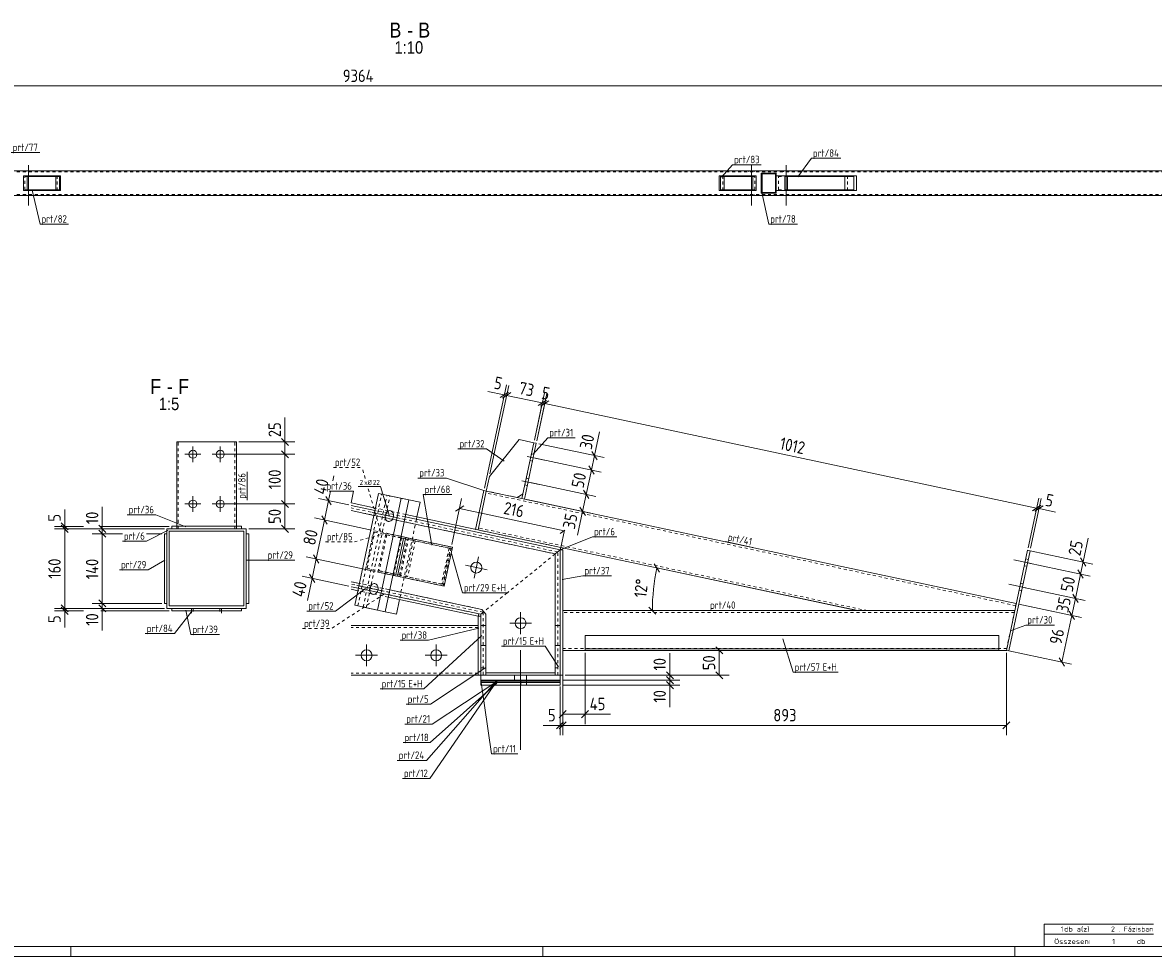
# Model space of a CAD drawing. Header units: millimetres. Extents: x 1 to 1188, y 1 to 840.
# Tile 3 of 7: x 409 to 864, y 1 to 377. Entities that reach past the tile are written whole.
import ezdxf

# ---------------------------------------------------------------- set-up
doc = ezdxf.new("R2010")
doc.units = ezdxf.units.MM
doc.header["$LTSCALE"] = 0.6
doc.linetypes.add('XKITLINE00', pattern=[0])
doc.linetypes.add('XKITLINE02', pattern=[4, 2, -2])
for name, color, linetype, lineweight in [('Bolt', 7, 'Continuous', 0), ('BoltMark', 3, 'Continuous', 0), ('DrawingSheet', 5, 'Continuous', 0), ('OtherObjectType', 1, 'Continuous', 0), ('Part', 2, 'Continuous', 0), ('PartMark', 3, 'Continuous', 0), ('Z-DIMENSIONS', 1, 'Continuous', 0)]:
    doc.layers.add(name, color=color, linetype=linetype, lineweight=lineweight)
doc.styles.add('ARIAL', font='ARIAL.TTF')
doc.styles.add('ISOCPEUR', font='ISOCPEUR.TTF')

msp = doc.modelspace()

# ---------------------------------------------------------------- linework, layer by layer
at = {"layer": 'Bolt', "color": 4, "linetype": 'XKITLINE00', "lineweight": 0}
for p, q in [((411, 319.44), (411, 303.19)), ((702, 319.44), (702, 303.19)), ((716, 319.44), (716, 303.19)), ((409.9, 317.19), (409.9, 316.79)), ((412.1, 317.19), (412.1, 316.79)), ((700.9, 317.19), (700.9, 316.79)), ((703.1, 317.19), (703.1, 316.79)), ((714.9, 317.19), (714.9, 316.79)), ((717.1, 317.19), (717.1, 316.79)), ((409.9, 307.59), (409.9, 307.19)), ((412.1, 307.59), (412.1, 307.19)), ((700.9, 307.59), (700.9, 307.19)), ((703.1, 307.59), (703.1, 307.19)), ((714.9, 307.59), (714.9, 307.19)), ((717.1, 307.59), (717.1, 307.19)), ((477.15, 199.86), (477.15, 206.26)), ((488.15, 199.86), (488.15, 206.26)), ((473.95, 203.06), (480.35, 203.06)), ((484.95, 203.06), (491.35, 203.06)), ((611.69, 202.18), (618.64, 200.71)), ((611.69, 202.18), (618.64, 200.71)), ((612.87, 200.5), (613.85, 200.29)), ((612.87, 200.5), (613.85, 200.29)), ((613.45, 203.24), (614.43, 203.03)), ((613.45, 203.24), (614.43, 203.03)), ((609.61, 192.4), (616.56, 190.93)), ((609.61, 192.4), (616.56, 190.93)), ((611.37, 193.46), (612.35, 193.25)), ((611.37, 193.46), (612.35, 193.25)), ((610.79, 190.72), (611.77, 190.51)), ((610.79, 190.72), (611.77, 190.51)), ((473.95, 183.06), (480.35, 183.06)), ((477.15, 179.86), (477.15, 186.26)), ((484.95, 183.06), (491.35, 183.06)), ((488.15, 179.86), (488.15, 186.26)), ((559.04, 177.6), (549.36, 179.66)), ((554.56, 178.45), (554.52, 178.07)), ((554.52, 178.07), (554.53, 177.7)), ((554.53, 177.7), (554.59, 177.35)), ((554.65, 178.81), (554.56, 178.45)), ((554.78, 179.16), (554.65, 178.81)), ((554.99, 179.53), (554.78, 179.16)), ((555.28, 179.87), (554.99, 179.53)), ((555.61, 180.14), (555.28, 179.87)), ((555.98, 180.31), (555.61, 180.14)), ((556.32, 180.38), (555.98, 180.31)), ((556.69, 180.35), (556.32, 180.38)), ((556.85, 180.31), (556.69, 180.35)), ((557.19, 180.13), (556.85, 180.31)), ((557.53, 179.8), (557.19, 180.13)), ((557.75, 179.43), (557.53, 179.8)), ((557.68, 177.24), (557.82, 177.59)), ((557.87, 179.06), (557.75, 179.43)), ((557.82, 177.59), (557.91, 177.96)), ((557.94, 178.7), (557.87, 179.06)), ((557.91, 177.96), (557.95, 178.33)), ((557.95, 178.33), (557.94, 178.7)), ((554.59, 177.35), (554.72, 176.97)), ((554.72, 176.97), (554.93, 176.61)), ((554.93, 176.61), (555.28, 176.27)), ((555.28, 176.27), (555.61, 176.09)), ((555.61, 176.09), (555.77, 176.05)), ((555.77, 176.05), (556.15, 176.03)), ((556.15, 176.03), (556.48, 176.09)), ((556.48, 176.09), (556.85, 176.26)), ((556.85, 176.26), (557.19, 176.53)), ((557.19, 176.53), (557.48, 176.88)), ((557.48, 176.88), (557.68, 177.24)), ((590.33, 153.16), (592.16, 161.77)), ((814.6, 159.05), (807.66, 160.53)), ((814.6, 159.05), (807.66, 160.53)), ((813.42, 160.74), (812.45, 160.94)), ((813.42, 160.74), (812.45, 160.94)), ((595.55, 156.55), (586.94, 158.38)), ((812.84, 158), (811.86, 158.2)), ((812.84, 158), (811.86, 158.2)), ((552.81, 148.26), (543.12, 150.32)), ((549.04, 150.53), (548.75, 150.18)), ((549.38, 150.8), (549.04, 150.53)), ((549.74, 150.97), (549.38, 150.8)), ((550.08, 151.03), (549.74, 150.97)), ((550.45, 151.01), (550.08, 151.03)), ((550.61, 150.96), (550.45, 151.01)), ((550.95, 150.79), (550.61, 150.96)), ((551.29, 150.45), (550.95, 150.79)), ((551.51, 150.09), (551.29, 150.45)), ((812.52, 149.27), (805.58, 150.75)), ((812.52, 149.27), (805.58, 150.75)), ((811.34, 150.95), (810.37, 151.16)), ((811.34, 150.95), (810.37, 151.16)), ((548.32, 149.1), (548.28, 148.73)), ((548.28, 148.73), (548.29, 148.36)), ((548.29, 148.36), (548.35, 148)), ((548.41, 149.47), (548.32, 149.1)), ((548.35, 148), (548.48, 147.63)), ((548.54, 149.82), (548.41, 149.47)), ((548.48, 147.63), (548.69, 147.26)), ((548.75, 150.18), (548.54, 149.82)), ((548.69, 147.26), (549.04, 146.92)), ((549.04, 146.92), (549.38, 146.75)), ((549.38, 146.75), (549.54, 146.71)), ((549.54, 146.71), (549.91, 146.68)), ((549.91, 146.68), (550.25, 146.75)), ((550.25, 146.75), (550.61, 146.92)), ((550.61, 146.92), (550.95, 147.19)), ((550.95, 147.19), (551.24, 147.53)), ((551.24, 147.53), (551.45, 147.9)), ((551.45, 147.9), (551.58, 148.24)), ((551.64, 149.71), (551.51, 150.09)), ((551.58, 148.24), (551.67, 148.61)), ((551.7, 149.36), (551.64, 149.71)), ((551.67, 148.61), (551.71, 148.99)), ((551.71, 148.99), (551.7, 149.36)), ((810.76, 148.21), (809.78, 148.42)), ((810.76, 148.21), (809.78, 148.42)), ((609.07, 139.51), (609.07, 130.71)), ((604.67, 135.11), (613.47, 135.11)), ((547.07, 117.76), (547.07, 126.56)), ((575.07, 117.76), (575.07, 126.56)), ((609.07, 84.16), (609.07, 124.16)), ((609.08, 84.17), (609.08, 124.17)), ((542.67, 122.16), (551.47, 122.16)), ((570.67, 122.16), (579.47, 122.16)), ((606.67, 112.16), (606.67, 114.16)), ((606.68, 112.17), (606.68, 114.17)), ((611.47, 112.16), (611.47, 114.16)), ((611.48, 112.17), (611.48, 114.17))]:
    msp.add_line(p, q, dxfattribs=at)
at = {"layer": 'Bolt', "color": 4, "linetype": 'XKITLINE02', "lineweight": 0}
for p, q in [((562.44, 176.87), (552.84, 178.91)), ((556.2, 147.53), (546.6, 149.57))]:
    msp.add_line(p, q, dxfattribs=at)
at = {"layer": 'Bolt', "color": 4, "linetype": 'XKITLINE00', "lineweight": 0}
for centre, radius in [((477.15, 203.06), 1.6), ((488.15, 203.06), 1.6), ((477.15, 183.06), 1.6), ((488.15, 183.06), 1.6), ((591.24, 157.46), 2.2), ((609.07, 135.11), 2.2), ((547.07, 122.16), 2.2), ((575.07, 122.16), 2.2)]:
    msp.add_circle(centre, radius, dxfattribs=at)
at = {"layer": 'BoltMark', "color": 4, "linetype": 'XKITLINE00', "lineweight": 0}
for p in [(543.68, 190.13), (556.23, 178.2)]:
    msp.add_line(p, (552.61, 190.13), dxfattribs=at)
at = {"layer": 'DrawingSheet', "color": 3, "linetype": 'XKITLINE00', "lineweight": 0}
msp.add_line((5, 5), (1184, 5), dxfattribs=at)
at = {"layer": 'DrawingSheet', "color": 2, "linetype": 'XKITLINE00', "lineweight": 0}
for p, q in [((428, 1), (428, 5)), ((618, 1), (618, 5)), ((808, 1), (808, 5)), ((1, 1), (1188, 1))]:
    msp.add_line(p, q, dxfattribs=at)
at = {"layer": 'OtherObjectType', "color": 7, "linetype": 'XKITLINE00', "lineweight": 0}
for p, q in [((819.84, 10), (819.84, 14)), ((819.84, 14), (863.84, 14)), ((819.84, 10), (863.84, 10)), ((819.85, 5.02), (819.84, 9.99)), ((819.84, 9.98), (863.74, 9.98)), ((819.89, 5.03), (863.79, 5.03))]:
    msp.add_line(p, q, dxfattribs=at)
at = {"layer": 'Part', "color": 2, "linetype": 'XKITLINE00', "lineweight": 0}
for p, q in [((995.47, 317.19), (75.5, 317.19)), ((409.01, 309.19), (409.01, 315.19)), ((423.89, 315.19), (409.01, 315.19)), ((410.42, 309.19), (410.42, 315.19)), ((410.93, 314.89), (423.39, 314.89)), ((410.93, 314.89), (410.93, 309.49)), ((421.98, 309.49), (421.98, 314.89)), ((423.39, 314.89), (423.39, 309.49)), ((423.89, 309.19), (423.89, 315.19)), ((689.05, 309.19), (689.05, 315.19)), ((689.05, 315.19), (703.93, 315.19)), ((702.02, 314.89), (689.56, 314.89)), ((689.56, 309.49), (689.56, 314.89)), ((690.97, 309.49), (690.97, 314.89)), ((702.02, 309.49), (702.02, 314.89)), ((702.52, 309.19), (702.52, 315.19)), ((703.93, 315.19), (703.93, 309.19)), ((711.97, 316.19), (705.97, 316.19)), ((705.97, 316.19), (705.97, 308.19)), ((711.67, 315.89), (706.27, 315.89)), ((706.27, 308.49), (706.27, 315.89)), ((711.67, 308.49), (711.67, 315.89)), ((711.97, 308.19), (711.97, 316.19)), ((744.32, 315.19), (711.97, 315.19)), ((715.47, 309.19), (715.47, 315.19)), ((716.56, 314.89), (743.23, 314.89)), ((716.56, 314.89), (716.56, 309.49)), ((739.63, 309.49), (739.63, 314.89)), ((743.23, 314.89), (743.23, 309.49)), ((744.32, 309.19), (744.32, 315.19)), ((995.47, 307.19), (75.5, 307.19)), ((423.89, 309.19), (409.01, 309.19)), ((423.39, 309.49), (410.93, 309.49)), ((703.93, 309.19), (689.05, 309.19)), ((702.02, 309.49), (689.56, 309.49)), ((705.97, 308.19), (711.97, 308.19)), ((711.67, 308.49), (706.27, 308.49)), ((744.32, 309.19), (711.97, 309.19)), ((743.23, 309.49), (716.56, 309.49)), ((470.65, 208.06), (470.65, 174.08)), ((494.65, 208.06), (470.65, 208.06)), ((494.65, 208.06), (494.65, 174.08)), ((596.52, 194.16), (608.54, 208.99)), ((608.54, 208.99), (614.41, 207.74)), ((614.41, 207.74), (609.62, 185.24)), ((615.38, 207.53), (610.6, 185.04)), ((615.38, 207.53), (614.41, 207.74)), ((595.27, 188.29), (596.52, 194.16)), ((551.88, 187.31), (542.31, 142.31)), ((551.88, 187.31), (564.06, 184.72)), ((594.29, 188.5), (590.97, 172.85)), ((595.27, 188.29), (591.95, 172.64)), ((595.27, 188.29), (591.95, 172.64)), ((595.27, 188.29), (594.29, 188.5)), ((609.62, 185.24), (595.27, 188.29)), ((610.04, 187.2), (607.67, 185.66)), ((550.63, 181.43), (540.91, 183.5)), ((550.42, 180.45), (540.91, 182.47)), ((550.42, 180.45), (540.91, 182.47)), ((551.44, 140.37), (561, 185.37)), ((564.06, 184.72), (554.5, 139.72)), ((568.61, 183.74), (564.06, 184.7)), ((568.61, 183.74), (567.36, 177.87)), ((610.6, 185.04), (609.62, 185.24)), ((808.62, 142.95), (610.6, 185.04)), ((550, 178.49), (540.91, 180.43)), ((625.01, 164.59), (562.6, 177.86)), ((625.02, 164.59), (562.61, 177.86)), ((625.22, 165.57), (562.81, 178.84)), ((466.65, 141.07), (466.65, 173.07)), ((466.65, 173.07), (498.65, 173.07)), ((468.65, 174.08), (496.65, 174.08)), ((468.65, 173.08), (468.65, 174.08)), ((468.65, 173.08), (468.65, 173.08)), ((468.65, 173.08), (496.65, 173.08)), ((470.65, 173.07), (470.65, 173.08)), ((494.65, 173.07), (494.65, 173.08)), ((496.65, 174.08), (496.65, 174.08)), ((496.65, 174.08), (496.65, 173.08)), ((498.65, 173.07), (498.65, 141.07)), ((623.02, 162.97), (562.19, 175.9)), ((567.15, 176.89), (567.15, 176.89)), ((466.65, 171.07), (465.65, 171.07)), ((465.65, 171.07), (465.65, 143.07)), ((466.65, 143.07), (466.65, 171.07)), ((497.65, 172.07), (467.65, 172.07)), ((467.65, 172.07), (467.65, 142.07)), ((497.65, 142.07), (497.65, 172.07)), ((499.65, 171.07), (498.65, 171.07)), ((498.65, 171.07), (498.65, 143.07)), ((499.65, 171.07), (499.65, 143.07)), ((561.9, 169.23), (558.82, 154.75)), ((558.84, 154.75), (561.92, 169.22)), ((559.48, 154), (562.81, 169.65)), ((560.82, 169.46), (560.94, 170.04)), ((561.92, 169.22), (560.82, 169.46)), ((560.94, 170.04), (581.61, 165.65)), ((581.61, 165.65), (578.28, 150)), ((625.01, 164.59), (623.02, 162.97)), ((625.01, 164.59), (623.02, 162.97)), ((625.01, 164.59), (626.01, 164.59)), ((625.01, 114.17), (625.01, 164.59)), ((625.22, 165.57), (625.02, 164.59)), ((744.78, 140.16), (625.22, 165.57)), ((626.01, 164.59), (626.01, 114.16)), ((804.63, 124.16), (813.19, 164.46)), ((814.17, 164.26), (805.6, 123.95)), ((813.19, 164.46), (814.17, 164.26)), ((623.02, 162.97), (623.02, 134.16)), ((557.62, 154.39), (557.74, 154.98)), ((558.84, 154.75), (557.74, 154.98)), ((544.18, 151.1), (540.91, 151.8)), ((578.28, 150), (557.62, 154.39)), ((543.77, 149.15), (540.91, 149.75)), ((543.56, 148.17), (540.91, 148.73)), ((593.01, 138.68), (555.95, 146.56)), ((593.43, 140.64), (556.37, 148.51)), ((465.65, 143.07), (466.65, 143.07)), ((467.65, 142.07), (497.65, 142.07)), ((498.65, 143.07), (499.65, 143.07)), ((542.31, 142.31), (554.5, 139.72)), ((545.69, 141.58), (545.69, 141.59)), ((559.05, 138.74), (545.69, 141.58)), ((546.93, 141.32), (546.93, 141.33)), ((592.01, 137.87), (555.74, 145.58)), ((560.29, 144.61), (559.05, 138.74)), ((498.65, 141.07), (466.65, 141.07)), ((468.65, 140.07), (468.65, 141.07)), ((468.65, 141.07), (496.65, 141.07)), ((468.65, 140.07), (496.65, 140.07)), ((476.65, 140.07), (476.65, 139.16)), ((488.65, 140.07), (488.65, 139.16)), ((496.65, 141.07), (496.65, 140.07)), ((592.22, 138.85), (592.01, 137.87)), ((592.01, 137.87), (592.01, 114.16)), ((593.01, 137.87), (592.01, 137.87)), ((594.22, 139.66), (593.01, 138.68)), ((594.22, 139.66), (593.01, 138.68)), ((593.01, 138.68), (593.01, 134.16)), ((595.01, 138.68), (593.43, 140.64)), ((595.01, 115.16), (595.01, 138.68)), ((808.03, 140.16), (626.01, 140.16)), ((808.03, 140.16), (744.78, 140.16)), ((592.01, 134.16), (540.91, 134.16)), ((593.01, 114.16), (593.01, 134.16)), ((593.01, 134.16), (595.01, 134.16)), ((595.01, 134.16), (595.01, 114.16)), ((623.01, 114.16), (623.01, 134.16)), ((623.01, 134.16), (625.01, 134.16)), ((625.01, 134.16), (625.01, 114.16)), ((635.02, 130.16), (635.02, 124.16)), ((635.02, 130.16), (801.63, 130.16)), ((801.63, 130.16), (801.63, 124.16)), ((593.01, 126.16), (595.01, 126.16)), ((623.01, 126.16), (625.01, 126.16)), ((635.02, 124.16), (626.01, 124.16)), ((801.63, 124.76), (635.02, 124.76)), ((801.63, 124.16), (635.02, 124.16)), ((804.63, 124.16), (801.63, 124.16)), ((805.6, 123.95), (804.63, 124.16)), ((592.01, 114.16), (540.91, 114.16)), ((593.01, 114.16), (592.01, 114.16)), ((593.01, 114.17), (625.01, 114.17)), ((593.01, 112.17), (593.01, 114.17)), ((595.01, 114.16), (593.01, 114.16)), ((623.01, 115.16), (595.01, 115.16)), ((625.01, 114.16), (623.01, 114.16)), ((625.01, 114.17), (625.01, 112.17)), ((625.01, 114.17), (625.01, 114.17)), ((625.01, 114.17), (625.01, 114.17)), ((626.01, 114.16), (625.01, 114.16)), ((625.01, 114.16), (625.01, 114.16)), ((593.01, 112.17), (625.01, 112.17)), ((593.01, 111.76), (593.01, 112.16)), ((593.01, 112.16), (624.95, 112.16)), ((593.01, 110.16), (593.01, 112.16)), ((593.01, 112.16), (624.95, 112.16)), ((625.01, 112.16), (593.01, 112.16)), ((593.01, 111.76), (624.95, 111.76)), ((593.01, 111.16), (593.01, 111.76)), ((593.01, 111.76), (624.95, 111.76)), ((593.01, 111.16), (624.95, 111.16)), ((593.01, 110.16), (593.01, 111.16)), ((624.95, 111.16), (593.01, 111.16)), ((593.01, 110.16), (624.95, 110.16)), ((624.95, 110.16), (593.01, 110.16)), ((624.95, 111.76), (624.95, 112.16)), ((624.95, 110.16), (624.95, 112.16)), ((624.95, 111.16), (624.95, 111.76)), ((624.95, 110.16), (624.95, 111.16))]:
    msp.add_line(p, q, dxfattribs=at)
at = {"layer": 'Part', "color": 7, "linetype": 'XKITLINE02', "lineweight": 0}
for p, q in [((995.47, 316.79), (75.5, 316.79)), ((409.52, 314.89), (410.93, 314.89)), ((409.52, 309.49), (409.52, 314.89)), ((422.48, 309.19), (422.48, 315.19)), ((690.46, 309.19), (690.46, 315.19)), ((703.43, 314.89), (702.02, 314.89)), ((703.43, 309.49), (703.43, 314.89)), ((711.87, 309.19), (711.87, 315.19)), ((711.97, 315.19), (711.87, 315.19)), ((712.95, 314.89), (716.56, 314.89)), ((712.95, 309.49), (712.95, 314.89)), ((740.71, 309.19), (740.71, 315.19)), ((995.47, 307.59), (75.5, 307.59)), ((410.93, 309.49), (409.52, 309.49)), ((703.43, 309.49), (702.02, 309.49)), ((711.97, 309.19), (711.87, 309.19)), ((716.56, 309.49), (712.95, 309.49)), ((471.25, 173.06), (471.25, 208.06)), ((494.05, 173.06), (494.05, 208.06)), ((614.41, 207.74), (610.04, 187.2)), ((543.56, 142.05), (553.13, 187.04)), ((808.45, 142.16), (595.11, 187.51)), ((607.67, 185.66), (595.27, 188.29)), ((545.69, 141.59), (555.25, 186.58)), ((546.93, 141.33), (556.49, 186.31)), ((564.06, 184.7), (555.25, 186.58)), ((610.6, 185.04), (609.62, 185.24)), ((624.01, 163.78), (540.91, 181.45)), ((540.91, 180.43), (623.02, 162.97)), ((562.19, 175.9), (550, 178.49)), ((562.61, 177.86), (550.42, 180.45)), ((562.6, 177.86), (550.42, 180.45)), ((562.81, 178.84), (550.63, 181.43)), ((567.36, 177.87), (567.15, 176.89)), ((468.65, 174.08), (496.65, 174.08)), ((468.65, 173.08), (496.65, 173.08)), ((470.65, 174.08), (470.65, 173.06)), ((470.65, 173.06), (470.65, 173.07)), ((494.65, 173.06), (470.65, 173.06)), ((471.25, 173.08), (471.25, 173.06)), ((494.05, 173.08), (494.05, 173.06)), ((494.65, 174.08), (494.65, 173.08)), ((494.65, 173.08), (494.65, 173.06)), ((494.65, 173.06), (494.65, 173.07)), ((496.65, 174.08), (496.65, 174.08)), ((567.15, 176.89), (560.29, 144.61)), ((748.63, 140.16), (592.11, 173.43)), ((546.68, 156.72), (550.01, 172.37)), ((547.26, 157.21), (550.33, 171.69)), ((560.94, 170.04), (550.01, 172.37)), ((560.82, 169.46), (550.33, 171.69)), ((551.56, 155.67), (554.89, 171.32)), ((555.22, 170.64), (552.14, 156.16)), ((554.89, 171.32), (563.98, 169.39)), ((581.19, 165.73), (554.89, 171.32)), ((563.4, 168.9), (555.22, 170.64)), ((555.22, 170.64), (580.31, 165.3)), ((557.93, 154.33), (561.26, 169.98)), ((560.32, 154.42), (563.4, 168.9)), ((563.98, 169.39), (560.65, 153.74)), ((580.72, 165.23), (561.9, 169.23)), ((562.7, 153.3), (566.03, 168.95)), ((591.95, 172.64), (590.97, 172.85)), ((625.22, 165.57), (591.95, 172.64)), ((566.66, 168.2), (563.59, 153.73)), ((580.31, 165.3), (577.23, 150.83)), ((577.64, 150.75), (580.72, 165.23)), ((577.86, 150.08), (581.19, 165.73)), ((625.01, 114.16), (625.01, 164.59)), ((623.02, 162.97), (603.75, 147.37)), ((623.02, 162.97), (603.75, 147.37)), ((623.02, 162.97), (623.01, 115.16)), ((624.01, 114.17), (624.01, 163.78)), ((557.62, 154.39), (546.68, 156.72)), ((557.74, 154.98), (547.26, 157.21)), ((560.65, 153.74), (551.56, 155.67)), ((577.86, 150.08), (551.56, 155.67)), ((552.14, 156.16), (560.32, 154.42)), ((577.23, 150.83), (552.14, 156.16)), ((593.43, 140.64), (540.91, 151.8)), ((594.01, 139.49), (540.91, 150.78)), ((556.37, 148.51), (544.18, 151.1)), ((577.64, 150.75), (558.84, 154.75)), ((592.22, 138.85), (540.91, 149.75)), ((555.74, 145.58), (543.56, 148.17)), ((555.95, 146.56), (543.77, 149.15)), ((603.63, 147.28), (594.22, 139.66)), ((603.63, 147.28), (594.22, 139.66)), ((808.62, 142.95), (808.03, 140.16)), ((476.65, 141.07), (476.65, 140.07)), ((476.65, 141.07), (488.65, 141.07)), ((477.25, 139.84), (477.25, 141.07)), ((488.05, 139.84), (488.05, 141.07)), ((488.65, 141.07), (488.65, 140.07)), ((558.78, 138.8), (559.05, 138.74)), ((593.01, 137.87), (593.01, 114.16)), ((595.01, 138.68), (593.43, 140.64)), ((594.01, 139.49), (594.01, 114.17)), ((595.01, 115.16), (595.01, 138.68)), ((626.01, 124.16), (626.01, 140.16)), ((807.86, 139.36), (626.01, 139.36)), ((808.03, 140.16), (804.63, 124.16)), ((592.01, 133.36), (540.91, 133.36)), ((592.01, 114.16), (592.01, 134.16)), ((595.01, 134.16), (593.01, 134.16)), ((593.01, 134.16), (593.01, 114.16)), ((593.01, 134.16), (593.01, 114.17)), ((595.01, 114.16), (595.01, 134.16)), ((623.01, 115.16), (623.02, 134.16)), ((625.01, 134.16), (623.01, 134.16)), ((623.01, 134.16), (623.01, 114.16)), ((625.01, 114.16), (625.01, 134.16)), ((635.02, 124.16), (635.02, 130.16)), ((635.02, 130.16), (801.63, 130.16)), ((801.63, 130.16), (801.63, 124.16)), ((595.01, 126.16), (593.01, 126.16)), ((625.01, 126.16), (623.01, 126.16)), ((804.8, 124.96), (626.01, 124.96)), ((801.63, 124.76), (635.02, 124.76)), ((801.63, 124.16), (635.02, 124.16)), ((801.63, 124.16), (635.02, 124.16)), ((592.01, 114.96), (540.91, 114.96)), ((593.01, 117.16), (595.01, 117.16)), ((593.01, 117.16), (595.01, 117.16)), ((593.01, 114.17), (625.01, 114.17)), ((625.01, 114.17), (593.01, 114.17)), ((593.01, 114.17), (593.01, 114.17)), ((625.01, 114.16), (593.01, 114.16)), ((593.01, 114.16), (595.01, 114.16)), ((593.01, 114.16), (593.01, 114.16)), ((593.01, 114.16), (593.01, 114.16)), ((594.01, 114.17), (594.01, 114.17)), ((623.01, 115.16), (595.01, 115.16)), ((623.01, 117.16), (625.01, 117.16)), ((623.01, 117.16), (625.01, 117.16)), ((623.01, 115.16), (623.01, 115.16)), ((623.01, 115.16), (623.01, 115.16)), ((625.01, 114.16), (623.01, 114.16)), ((624.01, 114.17), (624.01, 114.17)), ((593.01, 112.16), (593.01, 112.17)), ((593.01, 111.76), (593.01, 112.16)), ((593.01, 112.16), (593.01, 111.76)), ((593.01, 111.76), (593.01, 112.16)), ((593.01, 112.16), (593.01, 111.76)), ((593.01, 111.76), (593.01, 112.16)), ((593.01, 110.16), (593.01, 112.16)), ((593.01, 112.16), (593.01, 110.16)), ((593.01, 110.16), (593.01, 112.16)), ((593.01, 112.16), (593.01, 110.16)), ((593.01, 110.16), (593.01, 112.16)), ((593.01, 111.16), (593.01, 111.76)), ((593.01, 111.76), (593.01, 111.16)), ((593.01, 111.16), (593.01, 111.76)), ((593.01, 111.76), (593.01, 111.16)), ((593.01, 111.16), (593.01, 111.76)), ((593.01, 110.16), (593.01, 111.16)), ((593.01, 111.16), (593.01, 110.16)), ((593.01, 110.16), (593.01, 111.16)), ((593.01, 111.16), (593.01, 110.16)), ((593.01, 110.16), (593.01, 111.16)), ((609.22, 111.76), (609.22, 112.16)), ((609.22, 111.76), (609.22, 112.16)), ((609.22, 111.76), (609.22, 112.16)), ((609.22, 111.76), (609.22, 112.16)), ((609.22, 110.16), (609.22, 112.16)), ((609.22, 110.16), (609.22, 112.16)), ((609.22, 110.16), (609.22, 112.16)), ((609.22, 110.16), (609.22, 112.16)), ((609.22, 111.16), (609.22, 111.76)), ((609.22, 111.16), (609.22, 111.76)), ((609.22, 111.16), (609.22, 111.76)), ((609.22, 111.16), (609.22, 111.76)), ((609.22, 110.16), (609.22, 111.16)), ((609.22, 110.16), (609.22, 111.16)), ((609.22, 110.16), (609.22, 111.16)), ((609.22, 110.16), (609.22, 111.16)), ((611.42, 111.76), (611.42, 112.16)), ((611.42, 111.76), (611.42, 112.16)), ((611.42, 110.16), (611.42, 112.16)), ((611.42, 110.16), (611.42, 112.16)), ((611.42, 111.16), (611.42, 111.76)), ((611.42, 111.16), (611.42, 111.76)), ((611.42, 110.16), (611.42, 111.16)), ((611.42, 110.16), (611.42, 111.16)), ((624.95, 112.16), (624.95, 111.76)), ((624.95, 111.16), (624.95, 110.16)), ((625.01, 112.17), (625.01, 112.16))]:
    msp.add_line(p, q, dxfattribs=at)
at = {"layer": 'PartMark', "color": 7, "linetype": 'XKITLINE00', "lineweight": 0}
for p, q in [((403.99, 324.5), (415.51, 324.5)), ((689.98, 314.56), (694.44, 319.6)), ((694.44, 319.6), (705.96, 319.6)), ((720.68, 314.78), (726.18, 322.2)), ((726.18, 322.2), (737.95, 322.2)), ((412.5, 309.38), (415.6, 295.69)), ((706.15, 308.41), (708.99, 295.68)), ((415.6, 295.69), (427.12, 295.69)), ((708.99, 295.68), (720.51, 295.68)), ((614.16, 203.1), (620.03, 209.71)), ((620.03, 209.71), (631.03, 209.71)), ((583.86, 205.22), (595.37, 205.22)), ((602.45, 200.25), (595.37, 205.22)), ((498.95, 184.56), (498.95, 196.07)), ((567.69, 193.52), (579.21, 193.52)), ((594.29, 188.5), (579.21, 193.52)), ((531.98, 188.23), (541.84, 188.23)), ((540.91, 183.5), (541.84, 188.23)), ((569.83, 186.84), (581.34, 186.84)), ((573.32, 166.55), (569.83, 186.84)), ((450.67, 178.72), (462.18, 178.72)), ((474.31, 173.82), (462.18, 178.72)), ((467.2, 172.52), (458.5, 168.09)), ((625.01, 164.59), (638.06, 169.86)), ((638.06, 169.86), (647.77, 169.86)), ((448.8, 168.09), (458.5, 168.09)), ((691.62, 167.92), (702.62, 165.58)), ((465.91, 160.49), (459.15, 156.58)), ((498.91, 160.49), (506.64, 160.46)), ((506.64, 160.46), (518.15, 160.46)), ((581.22, 163.16), (585.67, 147.28)), ((447.63, 156.58), (459.15, 156.58)), ((625.86, 152.67), (634.18, 154.15)), ((634.18, 154.15), (645.69, 154.15)), ((546.64, 149.06), (534.52, 139.96)), ((585.67, 147.28), (603.75, 147.28)), ((476.83, 140.06), (469.76, 130.89)), ((474.31, 140.33), (476.38, 130.5)), ((523.01, 139.96), (534.52, 139.96)), ((684.76, 140.26), (696.53, 140.26)), ((592.27, 133.07), (572.04, 128.22)), ((806.6, 132.15), (812.48, 134.35)), ((812.48, 134.35), (823.99, 134.35)), ((457.99, 130.89), (469.76, 130.89)), ((476.38, 130.5), (487.89, 130.5)), ((560.53, 128.22), (572.04, 128.22)), ((593.47, 130.1), (570.1, 108.63)), ((714.63, 128.79), (718.79, 115.34)), ((601.37, 125.82), (618.94, 125.82)), ((624.32, 117.58), (618.94, 125.82)), ((595.01, 117.26), (572.74, 102.46)), ((718.79, 115.34), (736.88, 115.34)), ((599.45, 112.02), (571.19, 79.88)), ((599.45, 111.7), (572.52, 72.6)), ((599.45, 110.9), (572.72, 87.02)), ((599.45, 111.58), (573.47, 94.48)), ((593.01, 112.16), (597.42, 82.46)), ((552.53, 108.63), (570.1, 108.63)), ((563.03, 102.46), (572.74, 102.46)), ((562.48, 94.48), (573.47, 94.48)), ((561.73, 87.02), (572.72, 87.02)), ((597.42, 82.46), (607.9, 82.46)), ((559.42, 79.88), (571.19, 79.88)), ((561.53, 72.6), (572.52, 72.6))]:
    msp.add_line(p, q, dxfattribs=at)
at = {"layer": 'PartMark', "color": 7, "linetype": 'XKITLINE02', "lineweight": 0}
for p, q in [((533.75, 197.76), (545.26, 197.76)), ((546.55, 193.33), (545.26, 197.76)), ((552.77, 171.84), (547.47, 190.13)), ((554.89, 171.32), (542.02, 167.81)), ((530.51, 167.81), (542.02, 167.81)), ((554.27, 146.91), (532.84, 132.93)), ((521.33, 132.93), (532.84, 132.93))]:
    msp.add_line(p, q, dxfattribs=at)
at = {"layer": 'Z-DIMENSIONS', "color": 7, "linetype": 'XKITLINE00', "lineweight": 0}
for p, q in [((75.5, 351.29), (1011.94, 351.29)), ((594.5, 189.48), (603.33, 231)), ((602.48, 226.99), (595.87, 228.4)), ((602.48, 226.99), (595.87, 228.4)), ((596.73, 195.14), (604.31, 230.79)), ((596.73, 195.14), (604.31, 230.79)), ((604.15, 228.08), (600.8, 225.9)), ((605.13, 227.87), (601.78, 225.7)), ((605.13, 227.87), (601.78, 225.7)), ((614.61, 208.72), (618.66, 227.74)), ((602.48, 226.99), (603.45, 226.78)), ((603.45, 226.78), (617.81, 223.73)), ((614.61, 208.72), (617.93, 224.32)), ((615.59, 208.51), (619.64, 227.54)), ((615.59, 208.51), (618.91, 224.11)), ((619.48, 224.82), (616.13, 222.64)), ((618.52, 224.2), (616.13, 222.64)), ((620.46, 224.62), (617.11, 222.44)), ((619.5, 223.99), (617.11, 222.44)), ((617.81, 223.73), (618.78, 223.53)), ((618.78, 223.53), (816.8, 181.43)), ((514.18, 208.06), (514.18, 217.83)), ((514.18, 208.06), (514.18, 217.83)), ((512.77, 209.48), (515.6, 206.65)), ((638.83, 202.55), (640.86, 212.1)), ((638.83, 202.55), (640.86, 212.1)), ((495.65, 208.06), (518.18, 208.06)), ((514.18, 203.06), (514.18, 208.06)), ((616.36, 207.33), (642.74, 201.72)), ((489.15, 203.06), (518.18, 203.06)), ((489.15, 203.06), (518.18, 203.06)), ((512.77, 204.48), (515.6, 201.65)), ((512.77, 204.48), (515.6, 201.65)), ((514.18, 183.06), (514.18, 203.06)), ((615.11, 201.46), (641.49, 195.85)), ((615.11, 201.46), (641.49, 195.85)), ((637.58, 196.68), (638.83, 202.55)), ((637.74, 204.23), (639.92, 200.87)), ((635.5, 186.9), (637.58, 196.68)), ((636.49, 198.36), (638.67, 195)), ((636.49, 198.36), (638.67, 195)), ((533.49, 192.43), (533.9, 194.39)), ((533.49, 192.43), (533.9, 194.39)), ((613.04, 191.67), (639.41, 186.07)), ((613.04, 191.67), (639.41, 186.07)), ((531.78, 184.41), (532.59, 188.23)), ((531.78, 184.41), (532.59, 188.23)), ((634.05, 180.05), (635.5, 186.9)), ((634.41, 188.58), (636.59, 185.22)), ((634.74, 188.08), (636.59, 185.22)), ((489.15, 183.06), (518.18, 183.06)), ((489.15, 183.06), (518.18, 183.06)), ((512.77, 184.48), (515.6, 181.65)), ((512.77, 184.48), (515.6, 181.65)), ((514.18, 173.07), (514.18, 183.06)), ((539.93, 182.68), (527.77, 185.27)), ((530.12, 176.6), (531.78, 184.41)), ((530.69, 186.09), (532.87, 182.74)), ((581.4, 166.71), (585.34, 185.25)), ((586.17, 182.33), (582.81, 180.15)), ((611.58, 184.83), (637.96, 179.22)), ((813.4, 165.44), (817.65, 185.45)), ((813.4, 165.44), (817.65, 185.44)), ((814.38, 165.23), (818.63, 185.24)), ((818.48, 182.53), (815.12, 180.35)), ((818.48, 182.52), (815.12, 180.34)), ((819.46, 182.32), (816.1, 180.14)), ((425.54, 174.07), (425.54, 180.83)), ((425.54, 174.07), (425.54, 180.83)), ((440.68, 173.07), (440.68, 181.97)), ((440.68, 173.07), (440.68, 181.97)), ((529.03, 178.27), (531.21, 174.92)), ((529.03, 178.27), (531.21, 174.92)), ((584.49, 181.24), (626.65, 172.28)), ((634.05, 180.05), (632.02, 170.5)), ((634.05, 180.05), (632.02, 170.5)), ((632.96, 181.73), (635.14, 178.38)), ((816.8, 181.44), (817.78, 181.23)), ((817.78, 181.23), (824.39, 179.82)), ((817.78, 181.23), (824.39, 179.82)), ((433.08, 174.07), (421.44, 174.07)), ((465.65, 173.07), (421.44, 173.07)), ((465.65, 173.07), (421.44, 173.07)), ((424.13, 175.49), (426.96, 172.66)), ((424.13, 174.48), (426.96, 171.65)), ((424.13, 174.48), (426.96, 171.65)), ((425.54, 173.07), (425.54, 174.07)), ((425.54, 141.07), (425.54, 173.07)), ((465.65, 173.07), (436.58, 173.07)), ((439.26, 174.48), (442.09, 171.65)), ((467.65, 174.07), (440.08, 174.07)), ((440.68, 171.07), (440.68, 173.07)), ((499.65, 173.07), (518.18, 173.07)), ((512.77, 174.48), (515.6, 171.65)), ((549.03, 172.58), (526.11, 177.45)), ((549.03, 172.58), (526.11, 177.45)), ((526.79, 160.93), (530.12, 176.6)), ((448.8, 171.07), (436.58, 171.07)), ((448.8, 171.07), (436.58, 171.07)), ((439.26, 172.48), (442.09, 169.65)), ((439.26, 172.48), (442.09, 169.65)), ((440.68, 143.07), (440.68, 171.07)), ((464.65, 171.07), (458.5, 171.07)), ((464.65, 171.07), (458.5, 171.07)), ((626.94, 172.47), (624.97, 171.19)), ((625.22, 165.57), (626.7, 172.52)), ((835.52, 159.72), (837.55, 169.27)), ((835.52, 159.72), (837.55, 169.27)), ((814.17, 164.26), (839.44, 158.89)), ((550.58, 155.88), (522.78, 161.79)), ((550.58, 155.88), (522.78, 161.79)), ((525.13, 153.11), (526.79, 160.93)), ((525.7, 162.61), (527.88, 159.26)), ((525.7, 162.61), (527.88, 159.26)), ((813.13, 159.37), (838.4, 154)), ((813.13, 159.37), (838.4, 154)), ((834.43, 161.4), (836.61, 158.04)), ((834.48, 154.83), (835.52, 159.72)), ((524.04, 154.79), (526.22, 151.43)), ((662.84, 159.02), (665.02, 155.67)), ((743.8, 140.37), (663.93, 157.34)), ((663.93, 157.34), (744.78, 140.16)), ((832.4, 145.05), (834.48, 154.83)), ((833.39, 156.5), (835.57, 153.15)), ((833.39, 156.5), (835.57, 153.15)), ((539.93, 149.96), (521.12, 153.96)), ((525.13, 153.11), (523.23, 144.16)), ((525.13, 153.11), (523.23, 144.16)), ((811.05, 149.58), (824.97, 146.63)), ((811.05, 149.58), (836.32, 144.21)), ((831.32, 146.72), (833.49, 143.37)), ((831.64, 146.22), (833.49, 143.37)), ((424.13, 142.48), (426.96, 139.65)), ((424.13, 142.48), (426.96, 139.65)), ((424.13, 141.48), (426.96, 138.65)), ((464.65, 143.07), (436.58, 143.07)), ((464.65, 143.07), (436.58, 143.07)), ((439.26, 144.48), (442.09, 141.65)), ((439.26, 144.48), (442.09, 141.65)), ((439.26, 142.48), (442.09, 139.65)), ((440.68, 141.07), (440.68, 143.07)), ((660.71, 141.57), (663.53, 138.74)), ((809.6, 142.74), (834.86, 137.37)), ((809.6, 142.74), (823.52, 139.78)), ((830.95, 138.2), (832.4, 145.05)), ((831.82, 145.17), (836.32, 144.21)), ((465.65, 141.07), (421.44, 141.07)), ((465.65, 141.07), (421.44, 141.07)), ((433.08, 140.07), (421.44, 140.07)), ((425.54, 140.07), (425.54, 141.07)), ((425.54, 140.07), (425.54, 133.31)), ((425.54, 140.07), (425.54, 133.31)), ((465.65, 141.07), (436.58, 141.07)), ((467.65, 140.07), (440.08, 140.07)), ((440.68, 141.07), (440.68, 132.16)), ((440.68, 141.07), (440.68, 132.16)), ((662.12, 140.16), (744.78, 140.16)), ((826.96, 119.41), (830.95, 138.2)), ((829.86, 139.88), (832.04, 136.52)), ((830.36, 138.32), (834.86, 137.37)), ((830.49, 138.91), (832.04, 136.52)), ((626.01, 123.16), (626.01, 94.47)), ((627.01, 124.16), (693.03, 124.16)), ((635.02, 123.16), (635.02, 94.47)), ((669.16, 114.16), (669.16, 123.07)), ((669.16, 114.16), (669.16, 123.07)), ((687.61, 125.57), (690.44, 122.74)), ((689.03, 114.16), (689.03, 124.16)), ((804.63, 123.16), (804.63, 89.98)), ((805.6, 123.95), (830.87, 118.58)), ((825.87, 121.09), (828.05, 117.73)), ((627.01, 114.16), (693.03, 114.16)), ((627.01, 114.16), (673.16, 114.16)), ((667.75, 115.58), (670.58, 112.75)), ((669.16, 112.17), (669.16, 114.16)), ((687.61, 115.58), (690.44, 112.75)), ((624.95, 109.66), (624.95, 89.98)), ((625.95, 110.16), (673.16, 110.16)), ((626.01, 113.16), (626.01, 89.98)), ((626.01, 113.16), (626.01, 89.98)), ((626.01, 112.17), (673.16, 112.17)), ((626.01, 112.17), (673.16, 112.17)), ((667.75, 113.58), (670.58, 110.75)), ((667.75, 113.58), (670.58, 110.75)), ((667.75, 111.57), (670.58, 108.74)), ((669.16, 110.16), (669.16, 112.17)), ((669.16, 110.16), (669.16, 101.25)), ((669.16, 110.16), (669.16, 101.25)), ((627.43, 99.89), (624.6, 97.06)), ((626.01, 98.47), (635.02, 98.47)), ((636.43, 99.89), (633.6, 97.06)), ((635.02, 98.47), (645.21, 98.47)), ((635.02, 98.47), (645.21, 98.47)), ((624.95, 93.98), (618.19, 93.98)), ((624.95, 93.98), (618.19, 93.98)), ((626.36, 95.4), (623.53, 92.57)), ((627.43, 95.4), (624.6, 92.57)), ((627.43, 95.4), (624.6, 92.57)), ((624.95, 93.98), (626.01, 93.98)), ((626.01, 93.98), (804.63, 93.98)), ((806.04, 95.4), (803.21, 92.57))]:
    msp.add_line(p, q, dxfattribs=at)
msp.add_arc((744.78, 140.16), 82.66, 167.9999, 180, dxfattribs=at)
at = {"layer": 'Z-DIMENSIONS', "color": 3}
for p in [(602.48, 226.99), (603.45, 226.78), (603.45, 226.78), (617.81, 223.73), (617.81, 223.73), (618.78, 223.53), (618.78, 223.53), (514.18, 208.06), (514.18, 203.06), (514.18, 203.06), (638.83, 202.55), (637.58, 196.68), (637.58, 196.68), (635.5, 186.9), (635.5, 186.9), (514.18, 183.06), (514.18, 183.06), (531.78, 184.41), (584.49, 181.24), (634.05, 180.05), (816.8, 181.44), (816.8, 181.43), (817.78, 181.23), (425.54, 174.07), (425.54, 173.07), (425.54, 173.07), (440.68, 173.07), (514.18, 173.07), (530.12, 176.6), (530.12, 176.6), (440.68, 171.07), (440.68, 171.07), (626.65, 172.28), (526.79, 160.93), (526.79, 160.93), (835.52, 159.72), (834.48, 154.83), (834.48, 154.83), (525.13, 153.11), (440.68, 143.07), (440.68, 143.07), (832.4, 145.05), (832.4, 145.05), (425.54, 141.07), (425.54, 141.07), (425.54, 140.07), (440.68, 141.07), (830.95, 138.2), (830.95, 138.2), (689.03, 124.16), (826.96, 119.41), (669.16, 114.16), (689.03, 114.16), (669.16, 112.17), (669.16, 112.17), (669.16, 110.16), (626.01, 98.47), (635.02, 98.47), (624.95, 93.98), (626.01, 93.98), (626.01, 93.98), (804.63, 93.98)]:
    msp.add_point(p, dxfattribs=at)
at = {"layer": 'Z-DIMENSIONS', "color": 7}
for p in [(663.93, 157.34), (662.12, 140.16)]:
    msp.add_point(p, dxfattribs=at)

# ---------------------------------------------------------------- texts
at = {"layer": 'BoltMark', "color": 4, "style": 'ISOCPEUR', "width": 0.85}
for s, p in [('2', (544.28, 190.73)), ('xØ', (546.08, 190.73)), ('22', (549.6, 190.73))]:
    msp.add_text(s, height=2, dxfattribs=at).set_placement(p)
at = {"layer": 'OtherObjectType', "color": 6, "style": 'ARIAL', "width": 0.85}
for s, height, p in [('B', 6, (556.32, 370.79)), ('-', 6, (563.45, 370.79)), ('B', 6, (567.92, 370.79)), ('1:10', 5, (558.3, 364.29)), ('F', 6, (460.03, 227.33)), ('F', 6, (471.18, 227.33)), ('-', 6, (466.71, 227.33)), ('1:5', 5, (463.41, 220.83))]:
    msp.add_text(s, height=height, dxfattribs=at).set_placement(p)
at = {"layer": 'OtherObjectType', "color": 7, "style": 'ISOCPEUR'}
for s, width, p in [('1', 1.211571, (826.48, 11)), ('db a(z)', 1.211571, (827.84, 11)), ('2', 1.211571, (846.7, 11)), ('. Fázisban', 0.935, (849.84, 11)), ('Összesen:            db', 1.211571, (823.84, 6)), ('1', 1.211571, (847.19, 6))]:
    msp.add_text(s, height=2, dxfattribs=dict(at, width=width)).set_placement(p)
at = {"layer": 'PartMark', "color": 3, "style": 'ISOCPEUR', "width": 0.85}
for s, p in [('prt/77', (404.59, 325.1)), ('prt/83', (695.04, 320.2)), ('prt/84', (726.78, 322.8)), ('prt/82', (416.2, 296.29)), ('prt/78', (709.59, 296.28)), ('prt/31', (620.63, 210.31)), ('prt/32', (584.46, 205.82)), ('prt/52', (534.35, 198.36)), ('prt/33', (568.29, 194.12)), ('prt/36', (530.93, 188.83)), ('prt/68', (570.43, 187.44)), ('prt/36', (451.27, 179.32)), ('prt/6', (638.66, 170.46)), ('prt/6', (449.4, 168.69)), ('prt/85', (531.11, 168.41)), ('prt/29', (507.24, 161.06)), ('prt/29', (448.23, 157.18)), ('prt/37', (634.78, 154.75)), ('prt/29', (586.27, 147.88)), ('E+H', (597.48, 147.88)), ('prt/52', (523.61, 140.56)), ('prt/40', (685.36, 140.86)), ('prt/39', (521.93, 133.53)), ('prt/30', (813.08, 134.95)), ('prt/84', (458.59, 131.49)), ('prt/39', (476.98, 131.1)), ('prt/38', (561.13, 128.82)), ('prt/15', (601.97, 126.42)), ('E+H', (612.67, 126.42)), ('prt/57', (719.39, 115.94)), ('E+H', (730.61, 115.94)), ('prt/15', (553.13, 109.23)), ('E+H', (563.83, 109.23)), ('prt/5', (563.63, 103.06)), ('prt/21', (563.08, 95.08)), ('prt/18', (562.33, 87.62)), ('prt/24', (560.02, 80.48)), ('prt/11', (598.02, 83.06)), ('prt/12', (562.13, 73.2))]:
    msp.add_text(s, height=3, dxfattribs=at).set_placement(p)
for s, rotation, p in [('prt/86', 90.0002, (498.35, 185.16)), ('prt/41', -11.9977, (692.33, 168.38))]:
    msp.add_text(s, height=3, rotation=rotation, dxfattribs=at).set_placement(p)
at = {"layer": 'Z-DIMENSIONS', "color": 3, "style": 'ISOCPEUR', "width": 0.85}
for s, p in [('9364', (537.49, 352.89)), ('45', (636.89, 100.07)), ('5', (620.07, 95.58)), ('893', (710.81, 95.58))]:
    msp.add_text(s, height=5, dxfattribs=at).set_placement(p)
for s, rotation, p in [('5', -12.0035, (598.03, 229.57)), ('73', -12.0035, (608.02, 227.45)), ('5', -12.0035, (617.16, 225.51)), ('25', 90.0002, (512.58, 209.94)), ('30', 78.0025, (637.65, 204.72)), ('1012', -12.0035, (713.08, 205.12)), ('100', 90.0002, (512.58, 188.98)), ('50', 78.0025, (634.35, 189.18)), ('40', 78.0025, (530.61, 186.58)), ('5', -12.0035, (819.95, 182.4)), ('216', -11.9977, (601.91, 179.18)), ('5', 90.0002, (423.94, 175.95)), ('10', 90.0002, (439.08, 174.94)), ('50', 90.0002, (512.58, 175.06)), ('35', 78.0025, (630.84, 172.67)), ('80', 78.0025, (526.27, 166.15)), ('25', 78.0025, (834.35, 161.89)), ('160', 90.0002, (423.94, 152.99)), ('140', 90.0002, (439.08, 152.77)), ('40', 78.0025, (521.83, 145.3)), ('12°', 84.0013, (659.68, 145.21)), ('50', 78.0025, (831.25, 147.33)), ('35', 78.0025, (829.49, 139.01)), ('5', 90.0002, (423.94, 135.18)), ('10', 90.0002, (439.08, 134.04)), ('96', 78.0025, (826.76, 126.2)), ('10', 90.0002, (667.56, 116.04)), ('50', 90.0002, (687.43, 116.15)), ('10', 90.0002, (667.56, 103.13))]:
    msp.add_text(s, height=5, rotation=rotation, dxfattribs=at).set_placement(p)

doc.saveas('drawing.dxf')
